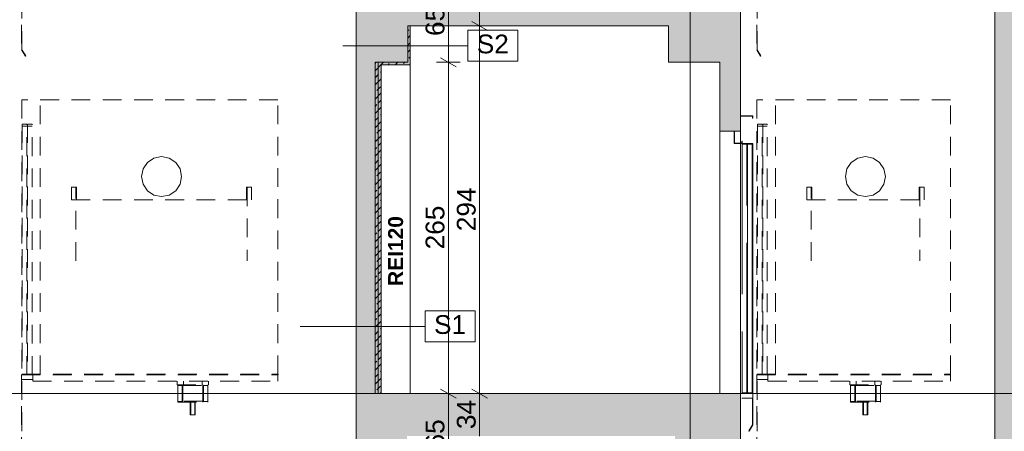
# Paper-space layout 'A-42 PRZEKRÓJ A-A' of a CAD drawing. Header units: millimetres. Extents: x 0 to 1114, y -5 to 726.
# Tile 26 of 92: x 227 to 306, y 191 to 224. Entities that reach past the tile are written whole.
import ezdxf
from ezdxf.xclip import XClip

# ---------------------------------------------------------------- set-up
doc = ezdxf.new("R2010")
doc.units = ezdxf.units.MM
doc.header["$MEASUREMENT"] = 0
doc.header["$XCLIPFRAME"] = 0
for name, pattern in [('ACAD_ISO02W100', [15, 12, -3]), ('DASHDOTX2', [1000, 500, -250, 0, -250]), ('KURZGESTRICHELT', [550, 400, -150]), ('Przer. długie kreski', [2.5, 1.5, -1])]:
    doc.linetypes.add(name, pattern=pattern)
for name, color, linetype, lineweight, true_color in [('A_opis_Nr_pióra__19', 7, 'Continuous', 5, 0x191919), ('A_osie_Nr_pióra__16', 7, 'Continuous', 5, 0x0f0f0f), ('A_ppoż proj_Nr_pióra__8', 7, 'Continuous', 13, 0x4c4c4c), ('A_strop_Nr_pióra__10', 7, 'Continuous', 13, 0x4b4b4b), ('A_winda_Nr_pióra__10', 7, 'Continuous', 13, 0x4b4b4b), ('A_ściany proj_Nr_pióra__10', 7, 'Continuous', 13, 0x4b4b4b), ('A_ściany_Nr_pióra__9', 7, 'Continuous', 13, 0xadadad)]:
    doc.layers.add(name, color=color, linetype=linetype, lineweight=lineweight, true_color=true_color)
for name, color, linetype in [('A_ppoż proj', 7, 'Continuous'), ('A_schody', 7, 'Continuous'), ('A_ściany proj', 7, 'Continuous')]:
    doc.layers.add(name, color=color, linetype=linetype)
for name, color, linetype, lineweight in [('A_strop_Nr_pióra__1', 7, 'Continuous', 20), ('A_wymiary_Nr_pióra__1', 7, 'Continuous', 20), ('A_wymiary_Nr_pióra__2', 8, 'Continuous', 13), ('A_ściany proj_Nr_pióra__1', 7, 'Continuous', 20), ('A_ściany proj_Nr_pióra__2', 8, 'Continuous', 13), ('A_ściany_Nr_pióra__1', 7, 'Continuous', 20)]:
    doc.layers.add(name, color=color, linetype=linetype, lineweight=lineweight)
doc.styles.add('STYL_AUTOMATYCZNY_1', font='arial.ttf')
doc.styles.add('STYL_AUTOMATYCZNY_3', font='arial.ttf')
doc.styles.add('STYL_AUTOMATYCZNY_4', font='arial.ttf')
pattern_1 = [(45, (-1560.27814, -148.90835), (-0.57024626, 0.57024626), []), (45, (-1559.7079, -148.90835), (-0.57024626, 0.57024626), [0.40323, -0.20161])]

# ---------------------------------------------------------------- blocks, each defined once
blk = doc.blocks.new('Rysunek_1_1', base_point=(-1560.278, -148.908))
at = {"layer": 'A_ppoż proj', "linetype": 'Continuous', "lineweight": 0, "true_color": 0x121212}
blk.add_hatch(color=250, dxfattribs=at).paths.add_polyline_path([(255.823, 220.581), (255.823, 194.081), (256.323, 194.081), (256.323, 220.381), (258.633, 220.381), (258.633, 223.491), (258.433, 223.491), (258.433, 220.581)])
at = {"layer": 'A_schody', "linetype": 'Continuous', "lineweight": 0, "true_color": 0x000000}
h = blk.add_hatch(color=18, dxfattribs=at)
h.paths.add_polyline_path([(81.694, 140.929), (175.424, 140.929), (226.244, 140.929), (306.913, 140.929), (548.587, 140.929), (548.587, 244.87), (543.567, 244.87), (543.567, 243.12), (527.617, 243.12), (527.617, 243.652), (527.767, 243.652), (527.767, 244.652), (524.676, 244.652), (524.676, 245.185), (524.826, 245.185), (524.826, 246.185), (521.735, 246.185), (521.735, 246.718), (521.885, 246.718), (521.885, 247.718), (518.794, 247.718), (518.794, 248.251), (518.944, 248.251), (518.944, 249.251), (515.853, 249.251), (515.853, 249.784), (516.003, 249.784), (516.003, 250.784), (512.912, 250.784), (512.912, 251.317), (513.062, 251.317), (513.062, 252.317), (509.971, 252.317), (509.971, 252.85), (510.121, 252.85), (510.121, 253.85), (507.03, 253.85), (507.03, 254.383), (507.18, 254.383), (507.18, 255.383), (504.089, 255.383), (504.089, 255.916), (504.239, 255.916), (504.239, 256.916), (501.148, 256.916), (501.148, 257.449), (501.298, 257.449), (501.298, 258.449), (498.572, 258.449), (498.207, 258.449), (498.207, 258.982), (498.357, 258.982), (498.357, 259.982), (498.277, 259.982), (479.827, 259.982), (479.827, 286.332), (482.217, 286.332), (482.217, 290.162), (496.884, 290.162), (527.025, 274.725), (529.906, 273.25), (543.567, 273.25), (543.567, 276.2), (527.437, 276.2), (527.437, 276.727), (527.587, 276.727), (527.587, 277.727), (524.454, 277.727), (524.454, 278.255), (524.604, 278.255), (524.604, 279.255), (521.471, 279.255), (521.471, 279.783), (521.621, 279.783), (521.621, 280.783), (518.488, 280.783), (518.488, 281.31), (518.638, 281.31), (518.638, 282.31), (515.505, 282.31), (515.505, 282.838), (515.655, 282.838), (515.655, 283.838), (512.522, 283.838), (512.522, 284.366), (512.672, 284.366), (512.672, 285.366), (509.539, 285.366), (509.539, 285.894), (509.689, 285.894), (509.689, 286.894), (506.556, 286.894), (506.556, 287.421), (506.706, 287.421), (506.706, 288.421), (503.573, 288.421), (503.573, 288.949), (503.723, 288.949), (503.723, 289.949), (500.59, 289.949), (500.59, 290.477), (500.74, 290.477), (500.74, 291.477), (497.79, 291.477), (497.607, 291.477), (497.607, 292.005), (497.757, 292.005), (497.757, 293.005), (497.647, 293.005), (497.497, 293.005), (494.627, 293.005), (479.247, 293.005), (479.217, 293.005), (479.217, 319.235), (481.647, 319.235), (481.647, 323.105), (496.903, 323.105), (527.216, 307.736), (530.839, 305.9), (543.567, 305.9), (543.567, 309.21), (530.456, 309.21), (527.627, 309.21), (527.627, 309.736), (527.777, 309.736), (527.777, 310.736), (524.617, 310.736), (524.617, 311.262), (524.767, 311.262), (524.767, 312.262), (521.607, 312.262), (521.607, 312.788), (521.757, 312.788), (521.757, 313.788), (518.597, 313.788), (518.597, 314.314), (518.747, 314.314), (518.747, 315.314), (515.587, 315.314), (515.587, 315.84), (515.737, 315.84), (515.737, 316.84), (512.577, 316.84), (512.577, 317.366), (512.727, 317.366), (512.727, 318.366), (509.567, 318.366), (509.567, 318.892), (509.717, 318.892), (509.717, 319.892), (506.557, 319.892), (506.557, 320.418), (506.707, 320.418), (506.707, 321.418), (503.547, 321.418), (503.547, 321.944), (503.697, 321.944), (503.697, 322.944), (500.537, 322.944), (500.537, 323.47), (500.687, 323.47), (500.687, 324.47), (497.527, 324.47), (497.527, 324.493), (497.527, 324.996), (497.677, 324.996), (497.677, 325.996), (497.647, 325.996), (497.177, 325.996), (479.547, 325.996), (479.547, 351.996), (481.717, 351.996), (481.717, 355.946), (498.578, 355.946), (527.341, 341.136), (530.809, 339.35), (543.567, 339.35), (543.567, 342.65), (527.677, 342.65), (527.677, 343.181), (527.827, 343.181), (527.827, 344.181), (524.703, 344.181), (524.703, 344.712), (524.853, 344.712), (524.853, 345.712), (521.729, 345.712), (521.729, 346.244), (521.879, 346.244), (521.879, 347.244), (518.755, 347.244), (518.755, 347.775), (518.905, 347.775), (518.905, 348.775), (515.781, 348.775), (515.781, 349.306), (515.931, 349.306), (515.931, 350.306), (512.807, 350.306), (512.807, 350.838), (512.957, 350.838), (512.957, 351.838), (509.833, 351.838), (509.833, 352.369), (509.983, 352.369), (509.983, 353.369), (506.859, 353.369), (506.859, 353.9), (507.009, 353.9), (507.009, 354.9), (503.885, 354.9), (503.885, 355.432), (504.035, 355.432), (504.035, 356.432), (500.911, 356.432), (500.911, 356.963), (501.061, 356.963), (501.061, 357.963), (497.937, 357.963), (497.937, 357.981), (497.937, 358.495), (498.087, 358.495), (498.087, 359.495), (497.607, 359.495), (494.957, 359.495), (479.467, 359.495), (479.467, 385.725), (481.827, 385.725), (481.827, 389.495), (496.894, 389.495), (527.195, 374.445), (530.547, 372.78), (543.567, 372.78), (543.567, 375.94), (527.557, 375.94), (527.557, 376.433), (527.707, 376.433), (527.707, 377.433), (524.551, 377.433), (524.551, 377.926), (524.701, 377.926), (524.701, 378.926), (521.545, 378.926), (521.545, 379.419), (521.695, 379.419), (521.695, 380.419), (518.539, 380.419), (518.539, 380.912), (518.689, 380.912), (518.689, 381.912), (515.533, 381.912), (515.533, 382.405), (515.683, 382.405), (515.683, 383.405), (512.527, 383.405), (512.527, 383.898), (512.677, 383.898), (512.677, 384.898), (509.521, 384.898), (509.521, 385.391), (509.671, 385.391), (509.671, 386.391), (506.515, 386.391), (506.515, 386.884), (506.665, 386.884), (506.665, 387.884), (506.416, 387.884), (503.509, 387.884), (503.509, 388.377), (503.659, 388.377), (503.659, 389.377), (503.413, 389.377), (500.503, 389.377), (500.503, 389.87), (500.653, 389.87), (500.653, 390.87), (500.41, 390.87), (497.813, 390.87), (497.497, 390.87), (497.497, 391.363), (497.647, 391.363), (497.647, 392.363), (479.397, 392.363), (479.397, 418.623), (481.617, 418.623), (481.617, 422.123), (498.369, 422.123), (527.387, 407.759), (531.063, 405.94), (543.567, 405.94), (543.567, 409.28), (527.697, 409.28), (527.697, 409.765), (527.847, 409.765), (527.847, 410.765), (524.697, 410.765), (524.697, 411.25), (524.847, 411.25), (524.847, 412.25), (521.697, 412.25), (521.697, 412.735), (521.847, 412.735), (521.847, 413.735), (518.697, 413.735), (518.697, 414.22), (518.847, 414.22), (518.847, 415.22), (515.697, 415.22), (515.697, 415.705), (515.847, 415.705), (515.847, 416.705), (512.697, 416.705), (512.697, 417.189), (512.847, 417.189), (512.847, 418.189), (509.697, 418.189), (509.697, 418.674), (509.847, 418.674), (509.847, 419.674), (506.697, 419.674), (506.697, 420.159), (506.847, 420.159), (506.847, 421.159), (503.697, 421.159), (503.697, 421.644), (503.847, 421.644), (503.847, 422.644), (500.697, 422.644), (500.697, 423.129), (500.847, 423.129), (500.847, 424.129), (497.697, 424.129), (497.697, 424.614), (497.847, 424.614), (497.847, 425.614), (479.317, 425.614), (479.317, 451.774), (481.707, 451.774), (481.707, 455.544), (496.931, 455.544), (527.257, 440.792), (530.881, 439.03), (543.567, 439.03), (543.567, 442.31), (527.567, 442.31), (527.567, 442.785), (527.717, 442.785), (527.717, 443.785), (524.533, 443.785), (524.533, 444.261), (524.683, 444.261), (524.683, 445.261), (521.499, 445.261), (521.499, 445.737), (521.649, 445.737), (521.649, 446.737), (518.465, 446.737), (518.465, 447.213), (518.615, 447.213), (518.615, 448.213), (515.431, 448.213), (515.431, 448.689), (515.581, 448.689), (515.581, 449.689), (512.397, 449.689), (512.397, 450.165), (512.547, 450.165), (512.547, 451.165), (509.363, 451.165), (509.363, 451.641), (509.513, 451.641), (509.513, 452.641), (506.329, 452.641), (506.329, 453.117), (506.479, 453.117), (506.479, 454.117), (503.295, 454.117), (503.295, 454.593), (503.445, 454.593), (503.445, 455.593), (500.261, 455.593), (500.261, 456.069), (500.411, 456.069), (500.411, 457.069), (497.227, 457.069), (497.227, 457.545), (497.377, 457.545), (497.377, 458.545), (479.247, 458.545), (479.247, 484.675), (481.019, 484.675), (481.019, 488.575), (496.868, 488.575), (530.662, 472.1), (543.567, 472.1), (543.567, 475.18), (527.767, 475.18), (527.767, 475.645), (527.917, 475.645), (527.917, 476.645), (524.761, 476.645), (524.761, 477.11), (524.911, 477.11), (524.911, 478.11), (521.755, 478.11), (521.755, 478.576), (521.905, 478.576), (521.905, 479.576), (518.749, 479.576), (518.749, 480.041), (518.899, 480.041), (518.899, 481.041), (515.743, 481.041), (515.743, 481.507), (515.893, 481.507), (515.893, 482.507), (512.737, 482.507), (512.737, 482.972), (512.887, 482.972), (512.887, 483.972), (509.731, 483.972), (509.731, 484.438), (509.881, 484.438), (509.881, 485.438), (506.725, 485.438), (506.725, 485.903), (506.875, 485.903), (506.875, 486.903), (503.719, 486.903), (503.719, 487.369), (503.869, 487.369), (503.869, 488.369), (500.713, 488.369), (500.713, 488.834), (500.863, 488.834), (500.863, 489.834), (497.707, 489.834), (497.707, 490.3), (497.857, 490.3), (497.857, 491.3), (479.277, 491.3), (479.277, 517.52), (481.377, 517.52), (481.377, 521.533), (478.41, 521.533), (478.41, 524.133), (477.357, 524.133), (352.051, 524.133), (352.051, 536.095), (543.567, 536.095), (543.567, 527.836), (543.567, 524.133), (547.587, 524.133), (547.587, 521.533), (543.567, 521.533), (543.567, 517.54), (548.587, 517.54), (548.587, 540.961), (543.567, 540.961), (543.567, 539.119), (348.996, 539.119), (348.996, 564.681), (346.838, 564.681), (346.838, 562.317), (85.194, 562.317), (85.194, 564.681), (81.694, 564.681), (81.694, 553.481), (85.194, 553.481), (85.194, 558.993), (147.194, 558.993), (147.194, 524.281), (131.294, 524.281), (131.294, 520.056), (146.901, 520.056), (146.901, 517.255), (150.894, 517.255), (150.894, 491.056), (131.644, 491.056), (131.644, 491.558), (131.794, 491.558), (131.794, 492.558), (128.604, 492.558), (128.604, 493.06), (128.754, 493.06), (128.754, 494.06), (125.564, 494.06), (125.564, 494.562), (125.714, 494.562), (125.714, 495.562), (122.524, 495.562), (122.524, 496.065), (122.674, 496.065), (122.674, 497.065), (119.484, 497.065), (119.484, 497.567), (119.634, 497.567), (119.634, 498.567), (116.444, 498.567), (116.444, 499.069), (116.594, 499.069), (116.594, 500.069), (113.404, 500.069), (113.404, 500.571), (113.554, 500.571), (113.554, 501.571), (110.364, 501.571), (110.364, 502.074), (110.514, 502.074), (110.514, 503.074), (107.324, 503.074), (107.324, 503.576), (107.474, 503.576), (107.474, 504.576), (104.284, 504.576), (104.284, 505.078), (104.434, 505.078), (104.434, 506.078), (101.244, 506.078), (101.244, 506.581), (101.394, 506.581), (101.394, 507.581), (98.194, 507.581), (85.194, 507.581), (85.194, 504.381), (101.294, 504.381), (133.823, 488.306), (146.674, 488.306), (146.674, 484.256), (150.694, 484.256), (150.694, 458.206), (131.244, 458.206), (131.244, 458.69), (131.394, 458.69), (131.394, 459.69), (128.264, 459.69), (128.264, 460.174), (128.414, 460.174), (128.414, 461.174), (125.284, 461.174), (125.284, 461.658), (125.434, 461.658), (125.434, 462.658), (122.304, 462.658), (122.304, 463.142), (122.454, 463.142), (122.454, 464.142), (119.324, 464.142), (119.324, 464.626), (119.474, 464.626), (119.474, 465.626), (116.344, 465.626), (116.344, 466.11), (116.494, 466.11), (116.494, 467.11), (113.364, 467.11), (113.364, 467.594), (113.514, 467.594), (113.514, 468.594), (110.384, 468.594), (110.384, 469.078), (110.534, 469.078), (110.534, 470.078), (107.404, 470.078), (107.404, 470.562), (107.554, 470.562), (107.554, 471.562), (104.424, 471.562), (104.424, 472.046), (104.574, 472.046), (104.574, 473.046), (101.444, 473.046), (101.444, 473.531), (101.594, 473.531), (101.594, 474.531), (101.044, 474.531), (85.194, 474.531), (85.194, 471.531), (101.123, 471.531), (133.451, 455.431), (147.014, 455.431), (147.014, 451.371), (150.394, 451.371), (150.394, 425.231), (130.844, 425.231), (130.844, 425.744), (130.994, 425.744), (130.994, 426.744), (127.904, 426.744), (127.904, 427.258), (128.054, 427.258), (128.054, 428.258), (124.964, 428.258), (124.964, 428.771), (125.114, 428.771), (125.114, 429.771), (122.024, 429.771), (122.024, 430.285), (122.174, 430.285), (122.174, 431.285), (119.084, 431.285), (119.084, 431.799), (119.234, 431.799), (119.234, 432.799), (116.144, 432.799), (116.144, 433.312), (116.294, 433.312), (116.294, 434.312), (113.204, 434.312), (113.204, 434.826), (113.354, 434.826), (113.354, 435.826), (110.264, 435.826), (110.264, 436.34), (110.414, 436.34), (110.414, 437.34), (107.324, 437.34), (107.324, 437.853), (107.474, 437.853), (107.474, 438.853), (104.384, 438.853), (104.384, 439.367), (104.534, 439.367), (104.534, 440.367), (101.444, 440.367), (101.444, 440.881), (101.594, 440.881), (101.594, 441.881), (98.394, 441.881), (85.194, 441.881), (85.194, 438.631), (101.54, 438.631), (133.928, 421.956), (146.574, 421.956), (146.574, 418.066), (150.194, 418.066), (150.194, 391.956), (130.844, 391.956), (130.844, 392.467), (130.994, 392.467), (130.994, 393.467), (127.814, 393.467), (127.814, 393.978), (127.964, 393.978), (127.964, 394.978), (124.784, 394.978), (124.784, 395.49), (124.934, 395.49), (124.934, 396.49), (121.754, 396.49), (121.754, 397.001), (121.904, 397.001), (121.904, 398.001), (118.724, 398.001), (118.724, 398.512), (118.874, 398.512), (118.874, 399.512), (115.694, 399.512), (115.694, 400.024), (115.844, 400.024), (115.844, 401.024), (112.664, 401.024), (112.664, 401.535), (112.814, 401.535), (112.814, 402.535), (109.634, 402.535), (109.634, 403.046), (109.784, 403.046), (109.784, 404.046), (106.604, 404.046), (106.604, 404.558), (106.754, 404.558), (106.754, 405.558), (103.574, 405.558), (103.574, 406.069), (103.724, 406.069), (103.724, 407.069), (100.544, 407.069), (100.544, 407.581), (100.694, 407.581), (100.694, 408.581), (97.494, 408.581), (85.194, 408.581), (85.194, 405.431), (100.469, 405.431), (133.448, 388.981), (146.924, 388.981), (146.924, 385.311), (150.794, 385.311), (150.794, 358.881), (131.244, 358.881), (131.244, 359.376), (131.394, 359.376), (131.394, 360.376), (128.244, 360.376), (128.244, 360.871), (128.394, 360.871), (128.394, 361.871), (125.244, 361.871), (125.244, 362.367), (125.394, 362.367), (125.394, 363.367), (122.244, 363.367), (122.244, 363.862), (122.394, 363.862), (122.394, 364.862), (119.244, 364.862), (119.244, 365.358), (119.394, 365.358), (119.394, 366.358), (116.244, 366.358), (116.244, 366.853), (116.394, 366.853), (116.394, 367.853), (113.244, 367.853), (113.244, 368.349), (113.394, 368.349), (113.394, 369.349), (110.244, 369.349), (110.244, 369.844), (110.394, 369.844), (110.394, 370.844), (107.244, 370.844), (107.244, 371.34), (107.394, 371.34), (107.394, 372.34), (104.244, 372.34), (104.244, 372.835), (104.394, 372.835), (104.394, 373.835), (101.244, 373.835), (101.244, 374.331), (101.394, 374.331), (101.394, 375.331), (98.194, 375.331), (85.194, 375.331), (85.194, 372.331), (100.9, 372.331), (134.251, 355.706), (146.737, 355.706), (146.737, 352.136), (150.694, 352.136), (150.694, 325.906), (150.494, 325.906), (131.144, 325.906), (131.144, 326.408), (131.294, 326.408), (131.294, 327.408), (128.164, 327.408), (128.164, 327.91), (128.314, 327.91), (128.314, 328.91), (125.184, 328.91), (125.184, 329.412), (125.334, 329.412), (125.334, 330.412), (122.204, 330.412), (122.204, 330.915), (122.354, 330.915), (122.354, 331.915), (119.224, 331.915), (119.224, 332.417), (119.374, 332.417), (119.374, 333.417), (116.244, 333.417), (116.244, 333.919), (116.394, 333.919), (116.394, 334.919), (113.264, 334.919), (113.264, 335.421), (113.414, 335.421), (113.414, 336.421), (110.284, 336.421), (110.284, 336.924), (110.434, 336.924), (110.434, 337.924), (107.304, 337.924), (107.304, 338.426), (107.454, 338.426), (107.454, 339.426), (104.324, 339.426), (104.324, 339.928), (104.474, 339.928), (104.474, 340.928), (101.344, 340.928), (101.344, 341.431), (101.494, 341.431), (101.494, 342.431), (98.294, 342.431), (85.194, 342.431), (85.194, 339.231), (101.379, 339.231), (134.06, 322.756), (146.544, 322.756), (146.544, 319.066), (150.494, 319.066), (150.494, 292.856), (130.894, 292.856), (130.844, 292.856), (130.844, 293.321), (130.994, 293.321), (130.994, 294.321), (127.884, 294.321), (127.884, 294.787), (128.034, 294.787), (128.034, 295.787), (124.924, 295.787), (124.924, 296.253), (125.074, 296.253), (125.074, 297.253), (121.964, 297.253), (121.964, 297.719), (122.114, 297.719), (122.114, 298.719), (119.004, 298.719), (119.004, 299.185), (119.154, 299.185), (119.154, 300.185), (116.044, 300.185), (116.044, 300.651), (116.194, 300.651), (116.194, 301.651), (113.084, 301.651), (113.084, 302.117), (113.234, 302.117), (113.234, 303.117), (110.124, 303.117), (110.124, 303.583), (110.274, 303.583), (110.274, 304.583), (107.164, 304.583), (107.164, 305.049), (107.314, 305.049), (107.314, 306.049), (104.204, 306.049), (104.204, 306.515), (104.354, 306.515), (104.354, 307.515), (101.244, 307.515), (101.244, 307.981), (101.394, 307.981), (101.394, 308.981), (98.194, 308.981), (85.194, 308.981), (85.194, 306.131), (100.659, 306.131), (132.664, 290.281), (147.001, 290.281), (147.001, 286.281), (150.794, 286.281), (150.894, 286.281), (150.894, 260.081), (150.794, 260.081), (131.544, 260.081), (131.544, 260.54), (131.694, 260.54), (131.694, 261.54), (128.514, 261.54), (128.514, 261.999), (128.664, 261.999), (128.664, 262.999), (125.484, 262.999), (125.484, 263.458), (125.634, 263.458), (125.634, 264.458), (122.454, 264.458), (122.454, 264.917), (122.604, 264.917), (122.604, 265.917), (119.424, 265.917), (119.424, 266.376), (119.574, 266.376), (119.574, 267.376), (116.394, 267.376), (116.394, 267.835), (116.544, 267.835), (116.544, 268.835), (113.364, 268.835), (113.364, 269.294), (113.514, 269.294), (113.514, 270.294), (110.334, 270.294), (110.334, 270.753), (110.484, 270.753), (110.484, 271.753), (107.304, 271.753), (107.304, 272.212), (107.454, 272.212), (107.454, 273.212), (104.274, 273.212), (104.274, 273.671), (104.424, 273.671), (104.424, 274.671), (101.244, 274.671), (101.244, 275.131), (101.394, 275.131), (101.394, 276.131), (98.194, 276.131), (85.194, 276.131), (85.194, 276.281), (81.694, 276.281), (81.694, 161.081)])
h.paths.add_polyline_path([(85.194, 241.081), (99.89, 241.081), (133.69, 224.181), (146.852, 224.181), (146.852, 220.611), (150.594, 220.611), (150.594, 194.081), (134.194, 194.081), (130.994, 194.081), (130.844, 194.081), (130.844, 194.581), (130.994, 194.581), (130.994, 195.581), (127.874, 195.581), (127.874, 196.081), (128.024, 196.081), (128.024, 197.081), (124.904, 197.081), (124.904, 197.581), (125.054, 197.581), (125.054, 198.581), (121.934, 198.581), (121.934, 199.081), (122.084, 199.081), (122.084, 200.081), (118.964, 200.081), (118.964, 200.581), (119.114, 200.581), (119.114, 201.581), (115.994, 201.581), (115.994, 202.081), (116.144, 202.081), (116.144, 203.081), (113.024, 203.081), (113.024, 203.581), (113.174, 203.581), (113.174, 204.581), (110.054, 204.581), (110.054, 205.081), (110.204, 205.081), (110.204, 206.081), (107.084, 206.081), (107.084, 206.581), (107.234, 206.581), (107.234, 207.581), (104.114, 207.581), (104.114, 208.081), (104.264, 208.081), (104.264, 209.081), (101.144, 209.081), (101.144, 209.581), (101.294, 209.581), (101.294, 210.581), (85.694, 210.581), (85.194, 210.581)], flags=0)
h.paths.add_polyline_path([(85.194, 207.481), (100.985, 207.481), (134.051, 190.781), (147.294, 190.781), (147.294, 187.311), (150.694, 187.311), (150.694, 161.081), (129.144, 161.081), (129.144, 161.711), (129.294, 161.711), (129.294, 162.711), (126.2, 162.711), (126.2, 163.341), (126.35, 163.341), (126.35, 164.341), (123.255, 164.341), (123.255, 164.971), (123.405, 164.971), (123.405, 165.971), (120.311, 165.971), (120.311, 166.601), (120.461, 166.601), (120.461, 167.601), (117.366, 167.601), (117.366, 168.231), (117.516, 168.231), (117.516, 169.231), (114.422, 169.231), (114.422, 169.861), (114.572, 169.861), (114.572, 170.861), (111.477, 170.861), (111.477, 171.491), (111.627, 171.491), (111.627, 172.491), (108.533, 172.491), (108.533, 173.121), (108.683, 173.121), (108.683, 174.121), (105.588, 174.121), (105.588, 174.751), (105.738, 174.751), (105.738, 175.751), (102.644, 175.751), (102.644, 176.381), (102.794, 176.381), (102.794, 177.381), (99.594, 177.381), (85.694, 177.381), (85.194, 177.381)], flags=0)
h.paths.add_polyline_path([(98.194, 243.581), (85.194, 243.581), (85.194, 273.581), (100.052, 273.581), (134.109, 257.181), (146.856, 257.181), (146.856, 253.581), (150.794, 253.581), (150.794, 227.081), (131.244, 227.081), (131.244, 227.581), (131.394, 227.581), (131.394, 228.581), (128.244, 228.581), (128.244, 229.081), (128.394, 229.081), (128.394, 230.081), (125.244, 230.081), (125.244, 230.581), (125.394, 230.581), (125.394, 231.581), (122.244, 231.581), (122.244, 232.081), (122.394, 232.081), (122.394, 233.081), (119.244, 233.081), (119.244, 233.581), (119.394, 233.581), (119.394, 234.581), (116.244, 234.581), (116.244, 235.081), (116.394, 235.081), (116.394, 236.081), (113.244, 236.081), (113.244, 236.581), (113.394, 236.581), (113.394, 237.581), (110.244, 237.581), (110.244, 238.081), (110.394, 238.081), (110.394, 239.081), (107.244, 239.081), (107.244, 239.581), (107.394, 239.581), (107.394, 240.581), (104.244, 240.581), (104.244, 241.081), (104.394, 241.081), (104.394, 242.081), (101.244, 242.081), (101.244, 242.581), (101.394, 242.581), (101.394, 243.581)], flags=0)
h.paths.add_polyline_path([(172.924, 149.057), (153.247, 149.057), (153.247, 526.588), (172.924, 526.588)], flags=0)
h.paths.add_polyline_path([(153.247, 529.128), (153.247, 540.019), (153.247, 558.993), (197.906, 558.993), (197.906, 529.128), (175.424, 529.128)], flags=0)
h.paths.add_polyline_path([(175.424, 458.356), (175.424, 487.895), (224.744, 487.895), (224.744, 479.356), (226.244, 479.356), (226.244, 491.056), (175.424, 491.056), (175.424, 520.915), (224.744, 520.915), (224.744, 512.056), (226.244, 512.056), (226.244, 526.757), (254.323, 526.757), (254.323, 149.057), (226.244, 149.057), (226.244, 161.081), (175.424, 161.081), (175.424, 190.716), (224.744, 190.716), (224.744, 182.081), (226.244, 182.081), (226.244, 194.081), (175.424, 194.081), (175.424, 223.904), (224.744, 223.904), (224.744, 215.081), (226.244, 215.081), (226.244, 227.081), (175.424, 227.081), (175.424, 257.094), (224.744, 257.094), (224.744, 248.081), (226.244, 248.081), (226.244, 260.081), (175.424, 260.081), (175.424, 289.86), (224.744, 289.86), (224.744, 281.081), (226.244, 281.081), (226.244, 292.856), (175.424, 292.856), (175.424, 322.879), (224.744, 322.879), (224.744, 313.856), (226.244, 313.856), (226.244, 325.906), (175.424, 325.906), (175.424, 355.9), (224.744, 355.9), (224.744, 346.906), (226.244, 346.906), (226.244, 359.081), (175.424, 359.081), (175.424, 388.92), (224.744, 388.92), (224.744, 380.081), (226.244, 380.081), (226.244, 392.156), (175.424, 392.156), (175.424, 421.855), (224.744, 421.855), (224.744, 413.156), (226.244, 413.156), (226.244, 425.381), (175.424, 425.381), (175.424, 454.875), (224.744, 454.875), (224.744, 446.381), (226.244, 446.381), (226.244, 458.356)], flags=0)
h.paths.add_polyline_path([(224.744, 529.128), (198.906, 529.128), (198.906, 558.993), (214.553, 558.993), (214.553, 554.428), (218.278, 554.428), (218.278, 558.993), (280.423, 558.993), (280.423, 554.428), (284.064, 554.428), (284.064, 558.993), (332.796, 558.993), (346.125, 558.993), (346.125, 552.476), (347.029, 552.476), (347.029, 524.133), (332.796, 524.133), (311.061, 524.133), (311.061, 529.128), (305.413, 529.128), (256.333, 529.128), (254.833, 529.128), (226.244, 529.128)], flags=0)
h.paths.add_polyline_path([(255.709, 227.081), (255.709, 253.581), (259.467, 253.581), (259.467, 256.491), (278.972, 256.491), (278.972, 253.581), (283.324, 253.581), (283.324, 248.081), (285.053, 248.081), (285.053, 260.081), (256.323, 260.081), (255.823, 260.081), (255.823, 286.356), (258.688, 286.356), (258.688, 289.266), (279.283, 289.266), (279.283, 286.356), (283.254, 286.356), (283.254, 281.081), (285.053, 281.081), (285.053, 292.856), (256.323, 292.856), (255.823, 292.856), (255.823, 319.066), (258.343, 319.066), (258.343, 322.256), (279.153, 322.256), (279.153, 319.066), (283.634, 319.066), (283.634, 313.856), (285.053, 313.856), (285.053, 325.906), (256.323, 325.906), (255.823, 325.906), (255.823, 352.136), (258.283, 352.136), (258.283, 355.416), (279.133, 355.416), (279.133, 352.136), (283.504, 352.136), (283.504, 346.906), (285.053, 346.906), (285.053, 359.081), (256.323, 359.081), (255.823, 359.081), (255.823, 385.311), (258.573, 385.311), (258.573, 388.571), (279.593, 388.571), (279.593, 385.311), (283.494, 385.311), (283.494, 380.081), (285.053, 380.081), (285.053, 392.156), (256.323, 392.156), (255.823, 392.156), (255.823, 418.066), (258.523, 418.066), (258.523, 421.666), (279.293, 421.666), (279.293, 418.066), (283.494, 418.066), (283.494, 413.156), (285.053, 413.156), (285.053, 425.381), (256.323, 425.381), (255.823, 425.381), (255.823, 451.371), (258.099, 451.371), (258.099, 455.501), (279.815, 455.501), (279.815, 451.371), (283.574, 451.371), (283.574, 446.381), (285.053, 446.381), (285.053, 458.356), (256.323, 458.356), (255.823, 458.356), (255.823, 484.206), (258.703, 484.206), (258.703, 488.306), (279.604, 488.306), (279.583, 484.206), (283.574, 484.206), (283.574, 479.356), (285.053, 479.356), (285.053, 491.056), (256.323, 491.056), (255.823, 491.056), (255.823, 517.226), (258.689, 517.226), (258.689, 519.525), (258.689, 521.328), (255.923, 521.328), (255.923, 528.128), (283.474, 528.128), (283.474, 521.328), (279.543, 521.328), (279.543, 517.226), (283.674, 517.226), (283.674, 512.056), (285.053, 512.056), (285.053, 527.628), (305.413, 527.628), (305.413, 149.057), (285.053, 149.057), (285.053, 161.081), (256.323, 161.081), (255.823, 161.081), (255.823, 187.581), (258.382, 187.581), (258.382, 190.681), (279.823, 190.681), (279.823, 187.581), (283.474, 187.581), (283.474, 182.081), (285.053, 182.081), (285.053, 194.081), (256.323, 194.081), (255.823, 194.081), (255.823, 220.581), (258.433, 220.581), (258.433, 223.491), (279.303, 223.491), (279.303, 220.581), (283.413, 220.581), (283.413, 215.081), (285.053, 215.081), (285.053, 227.081), (256.209, 227.081)], flags=0)
h.paths.add_polyline_path([(306.913, 289.828), (477.357, 289.828), (477.357, 260.081), (306.913, 260.081)], flags=0)
h.paths.add_polyline_path([(458.097, 161.081), (306.913, 161.081), (306.913, 190.96), (458.097, 190.96)], flags=0)
h.paths.add_polyline_path([(306.913, 458.356), (306.913, 488.028), (477.357, 488.028), (477.357, 458.356)], flags=0)
h.paths.add_polyline_path([(306.913, 425.381), (306.913, 455.328), (477.357, 455.328), (477.357, 425.381)], flags=0)
h.paths.add_polyline_path([(477.357, 392.156), (306.913, 392.156), (306.913, 422.353), (477.357, 422.353), (477.357, 392.363)], flags=0)
h.paths.add_polyline_path([(477.357, 491.056), (306.913, 491.056), (306.913, 521.064), (477.357, 521.064)], flags=0)
h.paths.add_polyline_path([(306.913, 193.881), (306.913, 224.053), (477.357, 224.053), (477.357, 193.881), (458.097, 193.881)], flags=0)
h.paths.add_polyline_path([(306.913, 325.906), (306.913, 356.053), (477.357, 356.053), (477.357, 325.906)], flags=0)
h.paths.add_polyline_path([(306.913, 389.128), (477.357, 389.128), (477.357, 359.081), (306.913, 359.081)], flags=0)
h.paths.add_polyline_path([(477.357, 292.856), (306.913, 292.856), (306.913, 322.878), (477.357, 322.878)], flags=0)
h.paths.add_polyline_path([(306.913, 257.053), (477.357, 257.053), (477.357, 227.081), (306.913, 227.081)], flags=0)
h.paths.add_polyline_path([(460.097, 161.23), (459.597, 161.23), (459.597, 190.96), (477.357, 190.96), (477.357, 187.48), (482.007, 187.48), (482.007, 190.96), (498.336, 190.96), (519.447, 181.159), (521.347, 180.277), (521.347, 179.775), (543.567, 179.775), (543.567, 161.23)], flags=0)
h.paths.add_polyline_path([(479.747, 220.551), (482.078, 220.551), (482.078, 224.303), (496.973, 224.303), (527.249, 209.225), (530.883, 207.415), (543.567, 207.415), (543.567, 182.775), (522.45, 182.775), (519.677, 182.775), (519.677, 184.164), (516.687, 184.164), (516.687, 185.552), (513.697, 185.552), (513.697, 186.94), (510.707, 186.94), (510.707, 188.328), (507.717, 188.328), (507.717, 189.716), (504.727, 189.716), (504.727, 191.104), (501.737, 191.104), (501.737, 192.492), (498.747, 192.492), (498.747, 193.881), (497.557, 193.881), (479.747, 193.881)], flags=0)
h.paths.add_polyline_path([(479.827, 253.051), (481.977, 253.051), (481.977, 256.781), (498.162, 256.781), (527.183, 241.654), (528.401, 241.02), (529.443, 241.02), (543.567, 241.02), (543.567, 210.76), (530.484, 210.76), (527.727, 210.76), (527.727, 211.236), (527.877, 211.236), (527.877, 212.236), (524.74, 212.236), (524.74, 212.712), (524.89, 212.712), (524.89, 213.712), (521.753, 213.712), (521.753, 214.189), (521.903, 214.189), (521.903, 215.189), (518.766, 215.189), (518.766, 215.665), (518.916, 215.665), (518.916, 216.665), (515.779, 216.665), (515.779, 217.142), (515.929, 217.142), (515.929, 218.142), (512.792, 218.142), (512.792, 218.618), (512.942, 218.618), (512.942, 219.618), (509.805, 219.618), (509.805, 220.095), (509.955, 220.095), (509.955, 221.095), (506.818, 221.095), (506.818, 221.571), (506.968, 221.571), (506.968, 222.571), (503.831, 222.571), (503.831, 223.048), (503.981, 223.048), (503.981, 224.048), (500.844, 224.048), (500.844, 224.524), (500.994, 224.524), (500.994, 225.524), (497.994, 225.524), (497.857, 225.524), (497.857, 226.001), (498.007, 226.001), (498.007, 227.001), (497.597, 227.001), (479.827, 227.001)], flags=0)
at = {"layer": 'A_ściany proj', "linetype": 'Continuous', "lineweight": 0, "true_color": 0x4b4b4b}
h = blk.add_hatch(dxfattribs=at)
h.set_pattern_fill('FP_65_0001', color=251, style=0, pattern_type=2)
h.set_pattern_definition(pattern_1)
h.paths.add_polyline_path([(258.433, 223.491), (258.433, 220.581), (258.633, 220.381), (258.633, 223.491)])
h = blk.add_hatch(dxfattribs=at)
h.set_pattern_fill('FP_65_0001', color=251, style=0, pattern_type=2)
h.set_pattern_definition(pattern_1)
h.paths.add_polyline_path([(255.823, 220.581), (256.073, 220.481), (256.073, 220.581)])
h = blk.add_hatch(dxfattribs=at)
h.set_pattern_fill('FP_65_0001', color=251, style=0, pattern_type=2)
h.set_pattern_definition(pattern_1)
h.paths.add_polyline_path([(255.823, 194.081), (256.073, 194.081), (256.323, 194.081), (256.323, 220.381), (256.073, 220.381), (256.073, 220.481), (255.823, 220.581)])
h = blk.add_hatch(dxfattribs=at)
h.set_pattern_fill('FP_65_0001', color=251, style=0, pattern_type=2)
h.set_pattern_definition(pattern_1)
h.paths.add_polyline_path([(256.073, 220.581), (256.073, 220.481), (256.323, 220.381), (256.323, 220.581)])
h = blk.add_hatch(dxfattribs=at)
h.set_pattern_fill('FP_65_0001', color=251, style=0, pattern_type=2)
h.set_pattern_definition(pattern_1)
h.paths.add_polyline_path([(256.323, 220.381), (258.633, 220.381), (258.433, 220.581), (256.323, 220.581)])
h = blk.add_hatch(dxfattribs=at)
h.set_pattern_fill('FP_65_0001', color=251, style=0, pattern_type=2)
h.set_pattern_definition(pattern_1)
h.paths.add_polyline_path([(256.323, 220.381), (256.073, 220.481), (256.073, 220.381)])
at = {"layer": 'A_opis_Nr_pióra__19', "color": 250, "linetype": 'Continuous', "lineweight": 5, "true_color": 0x191919}
for p, q in [((267.243, 223.14), (263.243, 223.14)), ((263.243, 223.14), (263.243, 220.665)), ((267.243, 220.665), (267.243, 223.14)), ((263.243, 221.902), (253.243, 221.902)), ((263.243, 220.665), (267.243, 220.665)), ((263.823, 200.692), (259.823, 200.692)), ((259.823, 200.692), (259.823, 198.217)), ((263.823, 198.217), (263.823, 200.692)), ((259.823, 199.454), (249.823, 199.454)), ((259.823, 198.217), (263.823, 198.217))]:
    blk.add_line(p, q, dxfattribs=at)
at = {"layer": 'A_osie_Nr_pióra__16', "color": 250, "linetype": 'DASHDOTX2', "lineweight": 5, "true_color": 0x0f0f0f}
blk.add_line((281.019, 533.433), (281.019, 175.184), dxfattribs=at)
at = {"layer": 'A_strop_Nr_pióra__1', "color": 7, "linetype": 'Continuous', "lineweight": 20}
for p, q in [((258.433, 220.581), (258.433, 223.491)), ((279.303, 220.581), (279.303, 223.491)), ((258.433, 220.581), (255.823, 220.581)), ((283.413, 220.581), (279.303, 220.581)), ((285.053, 215.081), (283.413, 215.081))]:
    blk.add_line(p, q, dxfattribs=at)
at = {"layer": 'A_strop_Nr_pióra__10', "color": 251, "linetype": 'KURZGESTRICHELT', "lineweight": 13, "true_color": 0x4b4b4b}
blk.add_line((226.244, 194.081), (584.779, 194.081), dxfattribs=at)
at = {"layer": 'A_winda_Nr_pióra__10', "color": 251, "linetype": 'Przer. długie kreski', "lineweight": 13, "true_color": 0x4b4b4b}
for p, q in [((227.544, 228.581), (227.544, 221.581)), ((286.353, 228.581), (286.353, 221.581)), ((227.574, 221.581), (227.574, 228.211)), ((286.383, 221.581), (286.383, 228.211)), ((227.544, 221.581), (227.574, 221.581)), ((227.572, 221.588), (227.546, 221.573)), ((227.546, 221.573), (227.846, 221.073)), ((227.872, 221.088), (227.572, 221.588)), ((286.353, 221.581), (286.383, 221.581)), ((286.381, 221.588), (286.355, 221.573)), ((286.355, 221.573), (286.655, 221.073)), ((286.681, 221.088), (286.381, 221.588)), ((227.846, 221.073), (227.872, 221.088)), ((286.655, 221.073), (286.681, 221.088)), ((248.044, 217.581), (227.564, 217.581)), ((227.564, 217.581), (227.564, 195.621)), ((229.044, 195.621), (229.044, 217.581)), ((248.044, 195.621), (248.044, 217.581)), ((301.853, 217.581), (286.373, 217.581)), ((286.373, 217.581), (286.373, 195.621)), ((287.853, 195.621), (287.853, 217.581)), ((301.853, 195.621), (301.853, 217.581)), ((227.604, 215.631), (227.604, 195.581)), ((227.974, 215.631), (227.604, 215.631)), ((227.974, 215.481), (227.604, 215.481)), ((227.974, 195.581), (227.974, 215.631)), ((228.024, 215.631), (228.024, 195.581)), ((228.394, 215.631), (228.024, 215.631)), ((228.394, 215.481), (228.024, 215.481)), ((228.394, 195.581), (228.394, 215.631)), ((286.413, 215.631), (286.413, 195.581)), ((286.783, 215.631), (286.413, 215.631)), ((286.783, 215.481), (286.413, 215.481)), ((286.783, 195.581), (286.783, 215.631)), ((286.833, 215.631), (286.833, 195.581)), ((287.203, 215.631), (286.833, 215.631)), ((287.203, 215.481), (286.833, 215.481)), ((287.203, 195.581), (287.203, 215.631)), ((238.132, 212.909), (237.613, 212.562)), ((238.744, 213.031), (238.132, 212.909)), ((239.356, 212.909), (238.744, 213.031)), ((239.875, 212.562), (239.356, 212.909)), ((294.441, 212.909), (293.922, 212.562)), ((295.053, 213.031), (294.441, 212.909)), ((295.665, 212.909), (295.053, 213.031)), ((296.185, 212.562), (295.665, 212.909)), ((237.266, 212.043), (237.144, 211.431)), ((237.613, 212.562), (237.266, 212.043)), ((240.222, 212.043), (239.875, 212.562)), ((240.344, 211.431), (240.222, 212.043)), ((293.575, 212.043), (293.453, 211.431)), ((293.922, 212.562), (293.575, 212.043)), ((296.531, 212.043), (296.185, 212.562)), ((296.653, 211.431), (296.531, 212.043)), ((237.144, 211.431), (237.266, 210.818)), ((240.222, 210.818), (240.344, 211.431)), ((293.453, 211.431), (293.575, 210.818)), ((296.531, 210.818), (296.653, 211.431)), ((231.944, 210.581), (231.544, 210.581)), ((231.544, 210.581), (231.544, 209.581)), ((231.894, 204.696), (231.894, 210.581)), ((231.944, 209.581), (231.944, 210.581)), ((237.266, 210.818), (237.613, 210.299)), ((239.875, 210.299), (240.222, 210.818)), ((245.944, 210.581), (245.544, 210.581)), ((245.544, 210.581), (245.544, 209.581)), ((245.594, 210.581), (245.594, 204.696)), ((245.944, 209.581), (245.944, 210.581)), ((290.753, 210.581), (290.353, 210.581)), ((290.353, 210.581), (290.353, 209.581)), ((290.703, 204.696), (290.703, 210.581)), ((290.753, 209.581), (290.753, 210.581)), ((293.575, 210.818), (293.922, 210.299)), ((296.185, 210.299), (296.531, 210.818)), ((299.753, 210.581), (299.353, 210.581)), ((299.353, 210.581), (299.353, 209.581)), ((299.403, 210.581), (299.403, 204.696)), ((299.753, 209.581), (299.753, 210.581)), ((231.544, 209.581), (245.944, 209.581)), ((237.613, 210.299), (238.132, 209.952)), ((238.132, 209.952), (238.744, 209.831)), ((238.744, 209.831), (239.356, 209.952)), ((239.356, 209.952), (239.875, 210.299)), ((290.353, 209.581), (299.753, 209.581)), ((293.922, 210.299), (294.441, 209.952)), ((294.441, 209.952), (295.053, 209.831)), ((295.053, 209.831), (295.665, 209.952)), ((295.665, 209.952), (296.185, 210.299)), ((227.544, 195.581), (248.059, 195.581)), ((227.544, 195.581), (227.544, 188.581)), ((227.564, 195.621), (248.059, 195.621)), ((227.604, 195.631), (227.974, 195.631)), ((228.024, 195.631), (228.394, 195.631)), ((228.429, 195.621), (228.429, 195.581)), ((228.444, 195.581), (228.444, 195.081)), ((229.029, 195.621), (229.029, 195.581)), ((248.029, 195.581), (248.029, 195.621)), ((248.044, 195.081), (248.044, 195.581)), ((248.059, 195.581), (248.059, 195.621)), ((286.353, 195.581), (301.868, 195.581)), ((286.353, 195.581), (286.353, 188.581)), ((286.373, 195.621), (301.868, 195.621)), ((286.413, 195.631), (286.783, 195.631)), ((286.833, 195.631), (287.203, 195.631)), ((287.238, 195.621), (287.238, 195.581)), ((287.253, 195.581), (287.253, 195.081)), ((287.838, 195.621), (287.838, 195.581)), ((301.838, 195.581), (301.838, 195.621)), ((301.853, 195.081), (301.853, 195.581)), ((301.868, 195.581), (301.868, 195.621)), ((227.544, 195.211), (228.444, 195.211)), ((227.574, 188.581), (227.574, 195.211)), ((228.444, 195.081), (248.044, 195.081)), ((239.994, 195.081), (239.994, 194.781)), ((239.994, 194.781), (242.494, 194.781)), ((240.044, 194.781), (240.044, 193.381)), ((240.044, 194.731), (240.394, 194.731)), ((240.394, 194.731), (240.394, 193.431)), ((240.444, 194.781), (240.444, 193.381)), ((240.444, 194.731), (242.044, 194.731)), ((240.494, 194.781), (240.494, 195.081)), ((241.994, 195.081), (241.994, 194.781)), ((242.044, 193.381), (242.044, 194.781)), ((242.094, 194.731), (242.444, 194.731)), ((242.094, 193.431), (242.094, 194.731)), ((242.444, 193.381), (242.444, 194.781)), ((242.494, 194.781), (242.494, 195.081)), ((286.353, 195.211), (287.253, 195.211)), ((286.383, 188.581), (286.383, 195.211)), ((287.253, 195.081), (301.853, 195.081)), ((293.803, 195.081), (293.803, 194.781)), ((293.803, 194.781), (296.303, 194.781)), ((293.853, 194.781), (293.853, 193.381)), ((293.853, 194.731), (294.203, 194.731)), ((294.203, 194.731), (294.203, 193.431)), ((294.253, 194.781), (294.253, 193.381)), ((294.253, 194.731), (295.853, 194.731)), ((294.303, 194.781), (294.303, 195.081)), ((295.803, 195.081), (295.803, 194.781)), ((295.853, 193.381), (295.853, 194.781)), ((295.903, 194.731), (296.253, 194.731)), ((295.903, 193.431), (295.903, 194.731)), ((296.253, 193.381), (296.253, 194.781)), ((296.303, 194.781), (296.303, 195.081)), ((240.394, 193.431), (240.044, 193.431)), ((240.044, 193.381), (242.444, 193.381)), ((242.044, 193.481), (240.444, 193.481)), ((241.044, 193.381), (241.044, 192.381)), ((241.094, 192.381), (241.094, 193.381)), ((241.394, 192.381), (241.394, 193.381)), ((241.444, 192.381), (241.444, 193.381)), ((242.444, 193.431), (242.094, 193.431)), ((294.203, 193.431), (293.853, 193.431)), ((293.853, 193.381), (296.253, 193.381)), ((295.853, 193.481), (294.253, 193.481)), ((294.853, 193.381), (294.853, 192.381)), ((294.903, 192.381), (294.903, 193.381)), ((295.203, 192.381), (295.203, 193.381)), ((295.253, 192.381), (295.253, 193.381)), ((296.253, 193.431), (295.903, 193.431)), ((241.044, 192.381), (241.444, 192.381)), ((294.853, 192.381), (295.253, 192.381))]:
    blk.add_line(p, q, dxfattribs=at)
at = {"layer": 'A_winda_Nr_pióra__10', "color": 251, "linetype": 'Continuous', "lineweight": 13, "true_color": 0x4b4b4b}
for p, q in [((285.053, 214.111), (285.053, 216.301)), ((286.053, 216.301), (285.053, 216.301)), ((285.053, 216.271), (286.023, 216.271)), ((286.023, 216.271), (286.023, 216.101)), ((286.023, 216.101), (286.053, 216.101)), ((286.053, 216.101), (286.053, 216.301)), ((284.553, 215.081), (284.553, 214.081)), ((284.583, 214.111), (284.583, 215.081)), ((285.203, 214.281), (285.173, 214.281)), ((285.173, 214.281), (285.173, 214.111)), ((285.203, 214.081), (285.203, 214.281)), ((286.053, 214.081), (284.553, 214.081)), ((285.173, 214.111), (284.583, 214.111)), ((285.623, 214.031), (285.623, 194.131)), ((285.993, 214.031), (285.623, 214.031)), ((285.993, 194.131), (285.993, 214.031)), ((286.053, 191.581), (286.053, 214.081)), ((285.623, 194.131), (285.993, 194.131)), ((285.153, 193.701), (286.053, 193.701)), ((286.023, 193.701), (286.023, 191.581)), ((286.025, 191.578), (285.725, 191.088)), ((285.751, 191.073), (286.051, 191.563)), ((286.023, 191.581), (286.053, 191.581)), ((286.051, 191.563), (286.025, 191.578)), ((285.725, 191.088), (285.751, 191.073))]:
    blk.add_line(p, q, dxfattribs=at)
at = {"layer": 'A_winda_Nr_pióra__10', "color": 251, "linetype": 'ACAD_ISO02W100', "lineweight": 13, "true_color": 0x4b4b4b}
for p, q in [((285.573, 214.031), (285.203, 214.031)), ((285.203, 214.031), (285.203, 194.131)), ((285.573, 194.131), (285.573, 214.031)), ((285.203, 194.131), (285.573, 194.131))]:
    blk.add_line(p, q, dxfattribs=at)
at = {"layer": 'A_wymiary_Nr_pióra__1', "color": 7, "linetype": 'Continuous', "lineweight": 20}
for p, q in [((263.564, 223.851), (264.814, 223.13)), ((261.064, 220.941), (262.314, 220.22)), ((261.064, 194.441), (262.314, 193.72)), ((263.564, 194.441), (264.814, 193.72))]:
    blk.add_line(p, q, dxfattribs=at)
at = {"layer": 'A_wymiary_Nr_pióra__2', "color": 8, "linetype": 'Continuous', "lineweight": 13}
for p, q in [((261.689, 220.581), (261.689, 227.081)), ((264.189, 223.491), (264.189, 227.081)), ((265.126, 223.491), (263.251, 223.491)), ((264.189, 194.081), (264.189, 223.491)), ((262.626, 220.581), (260.751, 220.581)), ((261.689, 194.081), (261.689, 220.581)), ((262.626, 194.081), (260.751, 194.081)), ((261.689, 187.581), (261.689, 194.081)), ((265.126, 194.081), (263.251, 194.081)), ((264.189, 190.681), (264.189, 194.081))]:
    blk.add_line(p, q, dxfattribs=at)
at = {"layer": 'A_ściany proj_Nr_pióra__1', "color": 7, "linetype": 'Continuous', "lineweight": 20, "flags": 128}
for points in [[(258.433, 223.491), (258.433, 220.581)], [(258.633, 220.381), (258.633, 223.491)], [(255.823, 220.581), (255.823, 194.081)], [(258.433, 220.581), (256.323, 220.581)], [(256.323, 220.381), (258.633, 220.381)], [(256.323, 194.081), (256.323, 220.381)]]:
    blk.add_lwpolyline(points, dxfattribs=at)
at = {"layer": 'A_ściany proj_Nr_pióra__10', "color": 251, "linetype": 'Continuous', "lineweight": 13, "true_color": 0x4b4b4b}
for p, q in [((256.073, 220.581), (256.073, 220.481)), ((256.073, 220.481), (256.073, 194.081)), ((256.073, 194.081), (256.073, 220.481))]:
    blk.add_line(p, q, dxfattribs=at)
at = {"layer": 'A_ściany proj_Nr_pióra__2', "color": 8, "linetype": 'Continuous', "lineweight": 13, "flags": 128}
for points in [[(255.823, 220.581), (256.073, 220.581)], [(256.073, 220.581), (256.323, 220.581)]]:
    blk.add_lwpolyline(points, dxfattribs=at)
at = {"layer": 'A_ściany_Nr_pióra__1', "color": 7, "linetype": 'Continuous', "lineweight": 20}
for p, q in [((305.413, 527.628), (305.413, 149.057)), ((254.323, 526.757), (254.323, 149.057)), ((285.053, 227.081), (285.053, 215.081)), ((258.433, 223.491), (279.303, 223.491)), ((255.823, 220.581), (255.823, 194.081)), ((283.413, 220.581), (283.413, 215.081)), ((256.323, 194.081), (255.823, 194.081)), ((285.053, 194.081), (285.053, 182.081))]:
    blk.add_line(p, q, dxfattribs=at)
at = {"layer": 'A_ściany_Nr_pióra__9', "color": 253, "linetype": 'Continuous', "lineweight": 13, "true_color": 0xadadad}
for p, q in [((258.643, 220.381), (258.643, 194.081)), ((283.413, 215.081), (283.413, 194.081)), ((285.053, 214.111), (285.053, 194.081))]:
    blk.add_line(p, q, dxfattribs=at)
at = {"layer": 'A_opis_Nr_pióra__19', "color": 250, "linetype": 'Continuous', "lineweight": 5, "true_color": 0x191919, "char_height": 1.5, "attachment_point": 2, "style": 'STYL_AUTOMATYCZNY_1'}
for s, insert in [('\\A1;{\\pqc;\\fArial|b0|i0|c238|p0;\\W1.000000;S2}', (265.243, 222.797)), ('\\A1;{\\pqc;\\fArial|b0|i0|c238|p0;\\W1.000000;S1}', (261.823, 200.349))]:
    blk.add_mtext(s, dxfattribs=dict(at, insert=insert))
at = {"layer": 'A_ppoż proj_Nr_pióra__8', "color": 251, "linetype": 'Continuous', "lineweight": 13, "true_color": 0x4c4c4c, "insert": (257.476, 205.48), "char_height": 1.2, "attachment_point": 5, "rotation": 90, "style": 'STYL_AUTOMATYCZNY_3'}
blk.add_mtext('\\A1;{\\pqc;\\fArial|b1|i0|c238|p0;\\W1.000000;REI120}', dxfattribs=at)
at = {"layer": 'A_wymiary_Nr_pióra__1', "color": 7, "linetype": 'Continuous', "lineweight": 20, "char_height": 1.5, "attachment_point": 7, "rotation": 90, "style": 'STYL_AUTOMATYCZNY_4'}
for s, insert, width in [('\\A1;{\\pql;\\fArial|b0|i0|c238|p0;\\W1.000000;65}', (261.389, 222.686), 2.28817), ('\\A1;{\\pql;\\fArial|b0|i0|c238|p0;\\W1.000000;294}', (263.889, 207.069), 3.43226), ('\\A1;{\\pql;\\fArial|b0|i0|c238|p0;\\W1.000000;265}', (261.389, 205.614), 3.43226), ('\\A1;{\\pql;\\fArial|b0|i0|c238|p0;\\W1.000000;34}', (263.889, 191.236), 2.28817), ('\\A1;{\\pql;\\fArial|b0|i0|c238|p0;\\W1.000000;65}', (261.389, 189.686), 2.28817)]:
    blk.add_mtext(s, dxfattribs=dict(at, insert=insert, width=width))

psp = doc.layouts.new('A-42 PRZEKRÓJ A-A')

# ---------------------------------------------------------------- block references
at = {"color": 37, "linetype": 'Continuous', "lineweight": 5, "true_color": 0x656532}
ref = psp.add_blockref('Rysunek_1_1', (-1560.278, -148.908), dxfattribs=at)
XClip(ref).set_block_clipping_path([(39.0902360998, 131.2954404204), (584.779237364, 589.1)])

doc.saveas('drawing.dxf')
